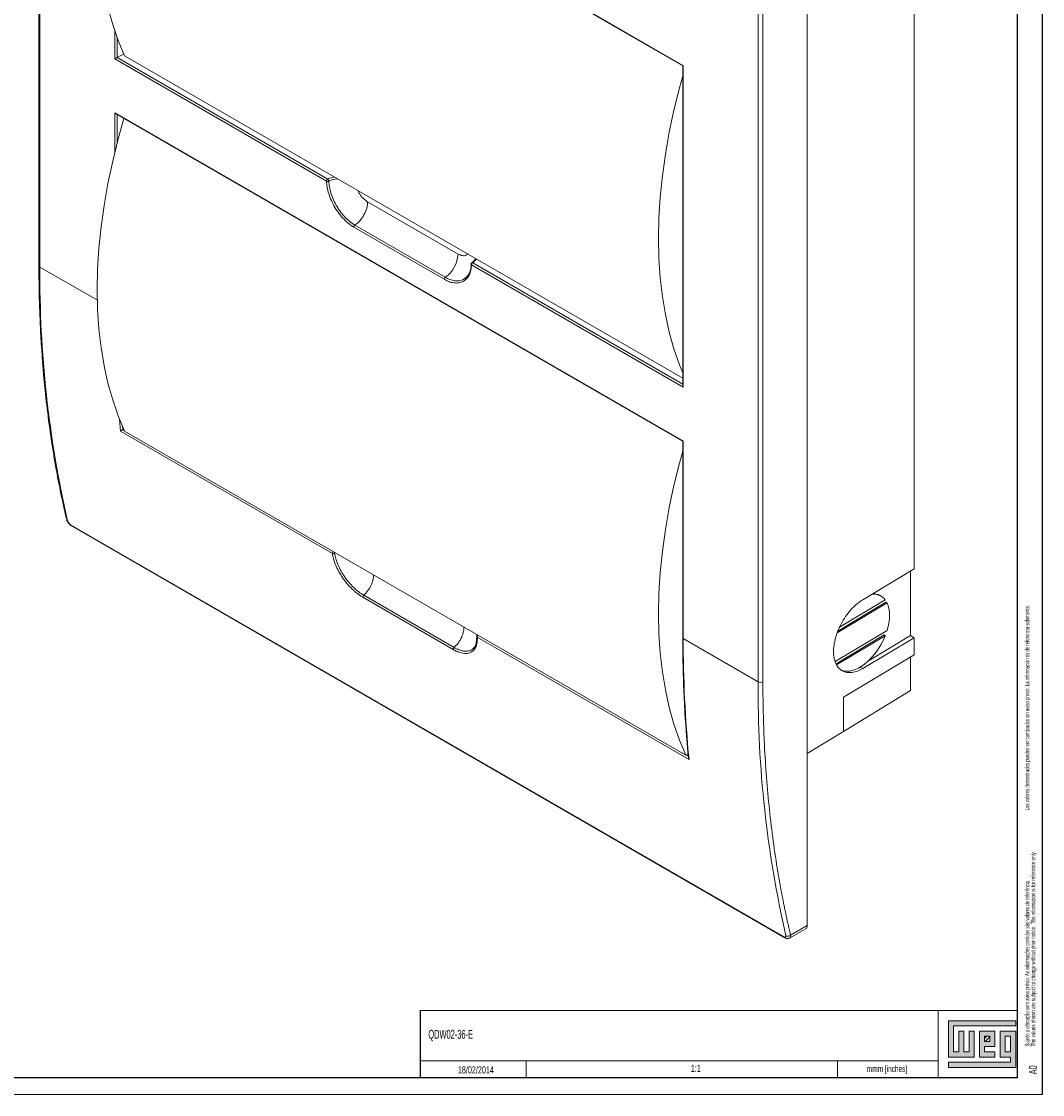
# Model space of a CAD drawing. Header units: millimetres. Extents: x 0 to 1189, y 0 to 841.
# Tile 4 of 6: x 885 to 1189, y 0 to 319. Entities that reach past the tile are written whole.
import ezdxf

# ---------------------------------------------------------------- set-up
doc = ezdxf.new("R2010")
doc.units = ezdxf.units.MM
doc.layers.add('FORMATO', color=7, linetype='Continuous')
doc.layers.add('LEGENDA', color=7, linetype='Continuous')
doc.styles.add('SLDTEXTSTYLE1', font='TXT', dxfattribs={"width": 0.605})
doc.styles.add('SLDTEXTSTYLE2', font='TXT', dxfattribs={"width": 0.569583})

# ---------------------------------------------------------------- blocks, each defined once
blk = doc.blocks.new('SW_NOTE_0')
at = {"color": 0, "linetype": 'Continuous', "lineweight": 0, "attachment_point": 1, "rotation": 90}
for s, insert, char_height, style in [('Sujeito a alteração sem aviso prévio. As informações contidas são valores de referência.                                                           Los valores demostrados pueden ser cambiados sin aviso previo. La información és de referencia solamente.', (-1.71, 0), 1.32292, 'SLDTEXTSTYLE2'), ('The values shown are subject to change without prior notice. The information is for reference only.', (0.06, 0), 1.3229, 'SLDTEXTSTYLE1')]:
    blk.add_mtext(s, dxfattribs=dict(at, insert=insert, char_height=char_height, style=style))

msp = doc.modelspace()

# ---------------------------------------------------------------- hatches: boundary and pattern name
at = {"linetype": 'Continuous'}
msp.add_hatch(color=7, dxfattribs=at).paths.add_polyline_path([(1160.99, 21.93), (1160.99, 11.15), (1168.69, 11.15), (1168.69, 18.85), (1167.15, 18.85), (1167.15, 12.69), (1165.61, 12.69), (1165.61, 18.85), (1164.07, 18.85), (1164.07, 12.69), (1162.53, 12.69), (1162.53, 20.39), (1181.01, 20.39), (1181.01, 21.93)], flags=0)
h = msp.add_hatch(color=7, dxfattribs=at)
h.paths.add_polyline_path([(1160.99, 8.07), (1181.01, 8.07), (1181.01, 18.85), (1176.39, 18.85), (1176.39, 11.15), (1179.47, 11.15), (1179.47, 9.61), (1160.99, 9.61)], flags=0)
h.paths.add_polyline_path([(1177.93, 17.31), (1179.47, 17.31), (1179.47, 12.69), (1177.93, 12.69)], flags=0)
h = msp.add_hatch(color=7, dxfattribs=at)
h.paths.add_polyline_path([(1174.85, 12.69), (1171.77, 12.69), (1171.77, 14.23), (1174.85, 14.23), (1174.85, 18.85), (1170.23, 18.85), (1170.23, 11.15), (1174.85, 11.15)], flags=0)
h.paths.add_polyline_path([(1173.31, 15.77), (1171.77, 15.77), (1171.77, 17.31), (1173.31, 17.31)], flags=0)
h = msp.add_hatch(dxfattribs=at)
h.set_pattern_fill('ANSI31', color=8, scale=0.25, style=0)
h.paths.add_polyline_path([(1173.31, 15.77), (1171.77, 15.77), (1171.77, 17.31), (1173.31, 17.31)], flags=0)

# ---------------------------------------------------------------- linework, layer by layer
at = {"color": 7, "linetype": 'Continuous', "lineweight": 15}
for p, q in [((890.61, 491.26), (890.61, 246.3)), ((890.9, 490.85), (890.9, 245.89)), ((1119.01, 50.18), (1119.01, 455.19)), ((1150.83, 423.5), (1150.83, 156.17)), ((913.17, 403.28), (1082.17, 305.72)), ((913.53, 402.91), (1082.03, 305.64)), ((1104.45, 122.61), (1104.45, 367.58)), ((1105.86, 367.58), (1105.86, 122.61)), ((976.13, 271.4), (913.17, 307.75)), ((915.81, 309.27), (913.88, 308.15)), ((913.88, 308.15), (976.48, 272.01)), ((1082.03, 212.88), (916.07, 308.68)), ((1082.03, 305.64), (1082.03, 210.68)), ((1082.17, 305.72), (1082.17, 210.18)), ((913.17, 291.74), (1082.17, 194.18)), ((913.53, 291.37), (1082.03, 194.1)), ((1015.21, 249.74), (988.34, 265.25)), ((984.56, 258.35), (1011.43, 242.84)), ((1011.11, 242.24), (984.24, 257.76)), ((1019.1, 246.85), (1019.07, 246.74)), ((1082.17, 210.18), (1019.22, 246.53)), ((1017.23, 242.49), (1017.87, 243.09)), ((915.58, 197.6), (915.81, 197.73)), ((977.86, 160.81), (914.9, 197.16)), ((915.99, 197.36), (915.58, 197.6)), ((1082.95, 100.81), (916.07, 197.14)), ((1082.03, 194.1), (1082.03, 135.67)), ((1082.17, 194.18), (1082.17, 135.47)), ((1112.16, 46.85), (900.03, 169.31)), ((900.22, 169.04), (1112.35, 46.58)), ((1135.54, 147.02), (1150.83, 156.17)), ((1149.77, 155.53), (1149.77, 136.36)), ((986.9, 147.76), (1013.77, 132.25)), ((987.18, 148.37), (1014.05, 132.86)), ((1142.24, 146.96), (1128.64, 138.83)), ((1140.91, 148.14), (1140.55, 148.34)), ((1127.97, 137.2), (1142.78, 146.06)), ((1128.16, 137.73), (1142.42, 146.26)), ((1142.42, 146.26), (1142.78, 146.06)), ((1142.78, 137.89), (1127.32, 128.65)), ((1020.79, 136.23), (1020.6, 134.17)), ((1020.94, 135.94), (1083.9, 99.6)), ((1082.17, 135.47), (1104.45, 122.61)), ((1127.61, 128.01), (1141.88, 136.55)), ((1127.76, 127.69), (1142.24, 136.35)), ((1150.83, 135.75), (1135.54, 126.61)), ((1137.28, 128.89), (1149.77, 136.36)), ((1142.24, 136.35), (1141.88, 136.55)), ((1150.83, 135.75), (1149.77, 136.36)), ((1150.83, 135.75), (1150.83, 130.69)), ((1019.65, 132.43), (1020.03, 132.86)), ((1129.8, 118.12), (1150.83, 130.69)), ((1149.77, 130.05), (1149.77, 120.03)), ((1135.54, 126.61), (1134.82, 127.01)), ((1149.77, 120.03), (1129.8, 107.92)), ((1129.8, 107.89), (1129.8, 118.12)), ((1129.8, 107.89), (1119.01, 101.35)), ((1082.95, 100.81), (1083.62, 101.19)), ((1083.88, 100.44), (1083.1, 100.89)), ((1113.8, 46.5), (1118.6, 49.27)), ((1114.09, 47.34), (1119.01, 50.18))]:
    msp.add_line(p, q, dxfattribs=at)
at = {"color": 8, "linetype": 'Continuous', "lineweight": 15}
for p, q in [((913.17, 307.75), (913.17, 315.99)), ((913.88, 314), (913.88, 308.15)), ((913.17, 279.99), (913.17, 291.74)), ((913.88, 282.8), (913.88, 291.16)), ((890.9, 245.89), (907.98, 236.03)), ((1019.57, 247.14), (1082.03, 211.09)), ((914.9, 197.16), (914.57, 200.66)), ((915.57, 197.59), (915.49, 198.67)), ((978.53, 160.85), (978.79, 160.94))]:
    msp.add_line(p, q, dxfattribs=at)
at = {"color": 7, "linetype": 'Continuous', "lineweight": 0}
for p, q in [((1181.01, 21.93), (1160.99, 21.93)), ((1160.99, 21.93), (1160.99, 11.15)), ((1162.53, 20.39), (1181.01, 20.39)), ((1162.53, 12.69), (1162.53, 20.39)), ((1181.01, 20.39), (1181.01, 21.93)), ((1165.61, 18.85), (1164.07, 18.85)), ((1164.07, 18.85), (1164.07, 12.69)), ((1165.61, 12.69), (1165.61, 18.85)), ((1168.69, 18.85), (1167.15, 18.85)), ((1167.15, 18.85), (1167.15, 12.69)), ((1168.69, 11.15), (1168.69, 18.85)), ((1174.85, 18.85), (1170.23, 18.85)), ((1170.23, 18.85), (1170.23, 11.15)), ((1171.77, 17.31), (1173.31, 17.31)), ((1171.77, 15.77), (1171.77, 17.31)), ((1173.31, 17.31), (1173.31, 15.77)), ((1174.85, 14.23), (1174.85, 18.85)), ((1181.01, 18.85), (1176.39, 18.85)), ((1176.39, 18.85), (1176.39, 11.15)), ((1177.93, 12.69), (1177.93, 17.31)), ((1177.93, 17.31), (1179.47, 17.31)), ((1179.47, 17.31), (1179.47, 12.69)), ((1181.01, 8.07), (1181.01, 18.85)), ((1173.31, 15.77), (1171.77, 15.77)), ((1171.77, 14.23), (1174.85, 14.23)), ((1171.77, 12.69), (1171.77, 14.23)), ((1035.52, 10.02), (1035.52, 5)), ((1128, 10.03), (1128, 5)), ((1160.99, 11.15), (1168.69, 11.15)), ((1160.99, 9.61), (1160.99, 8.07)), ((1179.47, 9.61), (1160.99, 9.61)), ((1164.07, 12.69), (1162.53, 12.69)), ((1167.15, 12.69), (1165.61, 12.69)), ((1170.23, 11.15), (1174.85, 11.15)), ((1174.85, 12.69), (1171.77, 12.69)), ((1174.85, 11.15), (1174.85, 12.69)), ((1176.39, 11.15), (1179.47, 11.15)), ((1179.47, 12.69), (1177.93, 12.69)), ((1179.47, 11.15), (1179.47, 9.61)), ((1160.99, 8.07), (1181.01, 8.07))]:
    msp.add_line(p, q, dxfattribs=at)
at = {"color": 7, "linetype": 'Continuous', "lineweight": 15, "flags": 128}
for points in [[(916.07, 308.68), (914.19, 313.18), (912.54, 317.92), (911.14, 322.89), (909.99, 328.08), (909.1, 333.47), (908.46, 339.05), (908.07, 344.81), (907.94, 350.74), (908.07, 356.81), (908.46, 363.01), (909.1, 369.34), (909.99, 375.76), (911.14, 382.28), (912.54, 388.86), (914.19, 395.5), (915.88, 401.55)], [(1082.03, 302.67), (1081.06, 299.16), (1079.42, 292.52), (1078.02, 285.94), (1076.87, 279.43), (1075.98, 273), (1075.33, 266.68), (1074.95, 260.47), (1074.82, 254.4), (1074.95, 248.48), (1075.33, 242.72), (1075.98, 237.14), (1076.87, 231.75), (1078.02, 226.56), (1079.42, 221.59), (1081.06, 216.85), (1082.03, 214.45)], [(916.07, 197.14), (914.19, 201.64), (912.54, 206.39), (911.14, 211.36), (909.99, 216.54), (909.1, 221.93), (908.46, 227.52), (908.07, 233.27), (907.94, 239.2), (908.07, 245.27), (908.46, 251.47), (909.1, 257.8), (909.99, 264.22), (911.14, 270.74), (912.54, 277.32), (914.19, 283.96), (915.88, 290.01)], [(1082.03, 191.13), (1081.06, 187.62), (1079.42, 180.98), (1078.02, 174.4), (1076.87, 167.89), (1075.98, 161.46), (1075.33, 155.14), (1074.95, 148.93), (1074.82, 142.86), (1074.95, 136.94), (1075.33, 131.18), (1075.98, 125.6), (1076.87, 120.21), (1078.02, 115.02), (1079.42, 110.05), (1081.06, 105.31), (1082.95, 100.81)]]:
    msp.add_lwpolyline(points, dxfattribs=at)
at = {"color": 7, "linetype": 'Continuous', "lineweight": 15}
for centre, radius, start, end in [((1006.22, 250.18), 9, 305.4166, 357.2126), ((1218.5, 243.55), 327.61, 179.5902, 192.8938), ((1011.88, 242.21), 0.776, 125.4169, 177.2121), ((987.66, 147.79), 0.755, 129.573, 182.2035), ((1138.79, 144.35), 4.33, 37.089, 97.0462), ((1138.47, 144.54), 4.32, 61.3164, 88.0527), ((1445.9, 134.97), 363.73, 179.9219, 185.5817), ((1124.15, 143.11), 19.31, 303.551, 339.5013), ((1432.05, 120.27), 327.61, 179.5902, 192.8938), ((1112.55, 46.92), 0.397, 189.6377, 248.5994)]:
    msp.add_arc(centre, radius, start, end, dxfattribs=at)
for points, knots in [([(913.88, 308.15), (913.87, 308.15), (913.85, 308.13), (913.81, 308.11), (913.76, 308.09), (913.7, 308.05), (913.62, 308), (913.53, 307.95), (913.43, 307.89), (913.34, 307.84), (913.25, 307.79), (913.2, 307.76), (913.17, 307.75)], [0, 0, 0, 0, 0.05099, 0.102802, 0.155894, 0.210694, 0.32173, 0.44597, 0.569333, 0.71284, 0.831538, 1, 1, 1, 1]), ([(1082.03, 305.64), (1082.03, 305.64), (1082.03, 305.64), (1082.03, 305.64), (1082.06, 305.65), (1082.1, 305.68), (1082.15, 305.71), (1082.17, 305.72)], [0, 0, 0, 0, 0.000091, 0.222736, 0.481735, 0.695964, 1, 1, 1, 1]), ([(913.17, 291.74), (913.19, 291.72), (913.22, 291.67), (913.26, 291.61), (913.3, 291.56), (913.35, 291.5), (913.43, 291.43), (913.5, 291.39), (913.53, 291.37), (913.53, 291.37)], [0, 0, 0, 0, 0.163298, 0.304133, 0.422508, 0.518434, 0.777279, 0.999911, 1, 1, 1, 1]), ([(976.48, 272.01), (976.39, 271.96), (976.3, 271.86), (976.17, 271.64), (976.13, 271.51), (976.13, 271.4)], [0, 0, 0, 0, 0.5, 0.5, 1, 1, 1, 1]), ([(984.24, 257.76), (983.77, 258.03), (983.29, 258.35), (982.31, 259.12), (981.81, 259.57), (980.84, 260.56), (980.36, 261.11), (979.45, 262.3), (979.02, 262.94), (978.23, 264.26), (977.88, 264.94), (977.26, 266.32), (977, 267.01), (976.59, 268.35), (976.43, 269.01), (976.21, 270.26), (976.15, 270.85), (976.13, 271.4)], [0, 0, 0, 0, 0.125, 0.125, 0.25, 0.25, 0.375, 0.375, 0.5, 0.5, 0.625, 0.625, 0.75, 0.75, 0.875, 0.875, 1, 1, 1, 1]), ([(976.13, 271.4), (976.17, 271.38), (976.22, 271.36), (976.33, 271.34), (976.4, 271.33), (976.53, 271.33), (976.59, 271.34), (976.71, 271.36), (976.76, 271.38), (976.81, 271.4)], [0, 0, 0, 0, 0.25, 0.25, 0.5, 0.5, 0.75, 0.75, 1, 1, 1, 1]), ([(976.48, 272.01), (976.52, 271.99), (976.55, 271.96), (976.63, 271.87), (976.67, 271.82), (976.73, 271.71), (976.76, 271.64), (976.79, 271.52), (976.8, 271.46), (976.81, 271.4)], [0, 0, 0, 0, 0.25, 0.25, 0.5, 0.5, 0.75, 0.75, 1, 1, 1, 1]), ([(976.81, 271.4), (976.83, 270.88), (976.88, 270.31), (977.09, 269.12), (977.25, 268.49), (977.64, 267.2), (977.89, 266.54), (978.48, 265.23), (978.82, 264.57), (979.57, 263.31), (979.98, 262.7), (980.85, 261.56), (981.31, 261.03), (982.24, 260.08), (982.72, 259.66), (983.65, 258.92), (984.12, 258.61), (984.56, 258.35)], [0, 0, 0, 0, 0.125, 0.125, 0.25, 0.25, 0.375, 0.375, 0.5, 0.5, 0.625, 0.625, 0.75, 0.75, 0.875, 0.875, 1, 1, 1, 1]), ([(984.56, 258.35), (985.07, 258.69), (985.57, 259.14), (986.49, 260.18), (986.91, 260.78), (987.6, 262.04), (987.87, 262.71), (988.24, 264.02), (988.34, 264.66), (988.34, 265.25)], [0, 0, 0, 0, 0.25, 0.25, 0.5, 0.5, 0.75, 0.75, 1, 1, 1, 1]), ([(984.56, 258.35), (984.52, 258.32), (984.48, 258.29), (984.4, 258.2), (984.36, 258.14), (984.3, 258.03), (984.28, 257.97), (984.25, 257.85), (984.24, 257.8), (984.24, 257.76)], [0, 0, 0, 0, 0.25, 0.25, 0.5, 0.5, 0.75, 0.75, 1, 1, 1, 1]), ([(890.61, 246.3), (890.61, 244.55), (890.63, 241.31), (890.71, 236.89), (890.83, 233.07), (890.96, 229.63), (891.12, 226.33), (891.53, 219.15), (892.3, 210.01), (893.61, 199.09), (894.62, 192.35), (895.37, 187.92), (895.79, 185.5), (896.32, 182.7), (896.99, 179.29), (897.84, 175.25), (898.5, 172.38), (898.86, 170.84)], [0, 0, 0, 0, 0.065006, 0.120167, 0.165934, 0.208767, 0.250713, 0.291802, 0.484362, 0.606909, 0.728205, 0.758961, 0.789941, 0.828407, 0.87625, 0.933456, 1, 1, 1, 1]), ([(1019.22, 246.53), (1019.2, 246), (1019.14, 245.48), (1018.92, 244.48), (1018.76, 244.01), (1018.34, 243.14), (1018.08, 242.75), (1017.47, 242.09), (1017.11, 241.81), (1016.33, 241.4), (1015.9, 241.26), (1014.99, 241.12), (1014.51, 241.12), (1013.54, 241.25), (1013.04, 241.38), (1012.06, 241.74), (1011.58, 241.97), (1011.11, 242.24)], [0, 0, 0, 0, 0.125, 0.125, 0.25, 0.25, 0.375, 0.375, 0.5, 0.5, 0.625, 0.625, 0.75, 0.75, 0.875, 0.875, 1, 1, 1, 1]), ([(1017.2, 242.53), (1017.41, 242.68), (1017.97, 243.06), (1018.58, 244.06), (1019.03, 245.28), (1019.11, 246.2), (1019.15, 246.59)], [0, 0, 0, 0, 0.1895978, 0.4942712, 0.7874711, 1, 1, 1, 1]), ([(1019.57, 247.2), (1019.51, 247.19), (1019.42, 247.18), (1019.3, 247.12), (1019.22, 247.06), (1019.16, 246.99), (1019.09, 246.88), (1019.08, 246.8), (1019.07, 246.74)], [0, 0, 0, 0, 0.2349883, 0.3627185, 0.4939886, 0.6260683, 0.7561847, 1, 1, 1, 1]), ([(1019.19, 246.94), (1019.19, 246.95), (1019.19, 246.99), (1019.21, 247.03), (1019.23, 247.08), (1019.26, 247.12), (1019.31, 247.16), (1019.37, 247.18), (1019.44, 247.18), (1019.51, 247.17), (1019.55, 247.15), (1019.57, 247.14)], [0, 0, 0, 0, 0.0864165, 0.1711005, 0.253095, 0.3670859, 0.4924457, 0.6303791, 0.7618118, 0.8871149, 1, 1, 1, 1]), ([(1019.22, 246.53), (1019.22, 246.63), (1019.26, 246.76), (1019.39, 246.99), (1019.48, 247.09), (1019.57, 247.14)], [0, 0, 0, 0, 0.5, 0.5, 1, 1, 1, 1]), ([(1020.37, 248.45), (1020.33, 248.31), (1020.21, 247.83), (1019.66, 247.42), (1019.27, 247.13)], [0, 0, 0, 0, 0.291456, 1, 1, 1, 1]), ([(1082.17, 210.18), (1082.16, 210.21), (1082.13, 210.26), (1082.1, 210.32), (1082.08, 210.38), (1082.06, 210.46), (1082.03, 210.56), (1082.03, 210.64), (1082.03, 210.68)], [0, 0, 0, 0, 0.163311, 0.304158, 0.422544, 0.51848, 0.777348, 1, 1, 1, 1]), ([(914.9, 197.16), (914.91, 197.17), (914.94, 197.18), (914.99, 197.21), (915.03, 197.24), (915.08, 197.26), (915.12, 197.29), (915.15, 197.31), (915.21, 197.35), (915.29, 197.4), (915.4, 197.47), (915.5, 197.54), (915.56, 197.58), (915.58, 197.6)], [0, 0, 0, 0, 0.094605, 0.181213, 0.259834, 0.33048, 0.39317, 0.447931, 0.494804, 0.633435, 0.761672, 0.88263, 1, 1, 1, 1]), ([(1082.03, 194.1), (1082.03, 194.1), (1082.03, 194.1), (1082.04, 194.1), (1082.06, 194.12), (1082.1, 194.14), (1082.15, 194.17), (1082.17, 194.18)], [0, 0, 0, 0, 0.144504, 0.305022, 0.481849, 0.69603, 1, 1, 1, 1]), ([(899.15, 170.44), (899.07, 170.5), (898.95, 170.59), (898.88, 170.74), (898.87, 170.82), (898.86, 170.84)], [0, 0, 0, 0, 0.538803, 0.828835, 1, 1, 1, 1]), ([(898.86, 170.81), (898.92, 170.63), (899.03, 170.3), (899.33, 169.84), (899.72, 169.38), (900.04, 169.16), (900.23, 169.03)], [0, 0, 0, 0, 0.260502, 0.475713, 0.704394, 1, 1, 1, 1]), ([(900.03, 169.31), (900.01, 169.33), (899.96, 169.36), (899.89, 169.41), (899.82, 169.46), (899.72, 169.55), (899.61, 169.66), (899.48, 169.81), (899.36, 169.98), (899.27, 170.14), (899.19, 170.3), (899.17, 170.39), (899.15, 170.44)], [0, 0, 0, 0, 0.062345, 0.124071, 0.185822, 0.248243, 0.372338, 0.497363, 0.622333, 0.748131, 0.873805, 1, 1, 1, 1]), ([(978.53, 160.85), (978.51, 160.84), (978.48, 160.83), (978.43, 160.8), (978.36, 160.78), (978.28, 160.76), (978.19, 160.75), (978.11, 160.75), (978.03, 160.76), (977.94, 160.78), (977.88, 160.8), (977.86, 160.81)], [0, 0, 0, 0, 0.080178, 0.159837, 0.239508, 0.362935, 0.500107, 0.600079, 0.718357, 0.843873, 1, 1, 1, 1]), ([(977.86, 160.81), (977.87, 160.72), (977.9, 160.53), (977.95, 160.25), (978.01, 159.97), (978.07, 159.68), (978.2, 159.15), (978.43, 158.38), (978.86, 157.26), (979.42, 156.02), (980.15, 154.7), (980.98, 153.42), (981.83, 152.28), (982.68, 151.28), (983.45, 150.46), (984.19, 149.76), (984.78, 149.25), (985.28, 148.85), (985.69, 148.54), (986.09, 148.26), (986.5, 148), (986.77, 147.84), (986.9, 147.76)], [0, 0, 0, 0, 0.020127, 0.040241, 0.06036, 0.080504, 0.10069, 0.168731, 0.236843, 0.324566, 0.412332, 0.499072, 0.585727, 0.655717, 0.725643, 0.781822, 0.838034, 0.87045, 0.902774, 0.935086, 0.967468, 1, 1, 1, 1]), ([(987.18, 148.37), (986.67, 148.66), (986.18, 148.99), (985.2, 149.74), (984.71, 150.16), (983.26, 151.54), (982.35, 152.61), (980.75, 154.91), (980.06, 156.13), (979.29, 157.95), (979.07, 158.55), (978.81, 159.43), (978.74, 159.72), (978.62, 160.29), (978.57, 160.58), (978.53, 160.85)], [0, 0, 0, 0, 0.125, 0.125, 0.25, 0.25, 0.5, 0.5, 0.75, 0.75, 0.875, 0.875, 0.9375, 0.9375, 1, 1, 1, 1]), ([(1126.86, 131.63), (1126.86, 132.23), (1126.9, 132.88), (1127.1, 134.26), (1127.26, 134.99), (1127.68, 136.5), (1127.95, 137.28), (1128.6, 138.84), (1128.98, 139.61), (1129.83, 141.12), (1130.29, 141.84), (1131.29, 143.2), (1131.81, 143.83), (1132.88, 144.97), (1133.42, 145.47), (1134.5, 146.35), (1135.03, 146.72), (1135.54, 147.02)], [0, 0, 0, 0, 0.125, 0.125, 0.25, 0.25, 0.375, 0.375, 0.5, 0.5, 0.625, 0.625, 0.75, 0.75, 0.875, 0.875, 1, 1, 1, 1]), ([(1142.78, 146.06), (1143.01, 145.57), (1143.2, 145.02), (1143.44, 143.79), (1143.51, 143.12), (1143.51, 141.7), (1143.44, 140.95), (1143.2, 139.43), (1143.01, 138.66), (1142.78, 137.89)], [0, 0, 0, 0, 0.25, 0.25, 0.5, 0.5, 0.75, 0.75, 1, 1, 1, 1]), ([(1013.77, 132.25), (1013.85, 132.2), (1014, 132.11), (1014.23, 131.99), (1014.46, 131.88), (1014.69, 131.77), (1014.91, 131.67), (1015.33, 131.49), (1015.93, 131.29), (1016.74, 131.11), (1017.56, 131.04), (1018.37, 131.14), (1019.09, 131.4), (1019.67, 131.8), (1020.13, 132.3), (1020.44, 132.83), (1020.67, 133.4), (1020.81, 133.9), (1020.88, 134.35), (1020.93, 134.73), (1020.95, 135.11), (1020.96, 135.52), (1020.95, 135.8), (1020.94, 135.94)], [0, 0, 0, 0, 0.018738, 0.037427, 0.056081, 0.074717, 0.093349, 0.111992, 0.178796, 0.245591, 0.329115, 0.412984, 0.498548, 0.584404, 0.653993, 0.723633, 0.780638, 0.837788, 0.870302, 0.902702, 0.935066, 0.967473, 1, 1, 1, 1]), ([(1020.7, 134.31), (1020.65, 134.1), (1020.5, 133.46), (1020.15, 132.85), (1019.78, 132.59), (1019.69, 132.52)], [0, 0, 0, 0, 0.281891, 0.83271, 1, 1, 1, 1]), ([(1020.6, 134.17), (1020.6, 134.1), (1020.54, 133.27), (1020.1, 132.85), (1019.7, 132.47)], [0, 0, 0, 0, 0.084172, 1, 1, 1, 1]), ([(1021, 136.58), (1020.99, 136.58), (1020.96, 136.56), (1020.91, 136.51), (1020.85, 136.43), (1020.8, 136.31), (1020.79, 136.22), (1020.79, 136.16)], [0, 0, 0, 0, 0.005782, 0.222485, 0.432978, 0.633898, 1, 1, 1, 1]), ([(1020.91, 136.39), (1020.91, 136.44), (1020.93, 136.53), (1021, 136.61), (1021.07, 136.62), (1021.09, 136.62)], [0, 0, 0, 0, 0.401926, 0.795654, 1, 1, 1, 1]), ([(1082.03, 135.67), (1082.03, 134.83), (1082.03, 133.42), (1082.05, 131.6), (1082.06, 130.18), (1082.08, 128.87), (1082.11, 127.54), (1082.14, 126.21), (1082.23, 122.89), (1082.45, 116.96), (1082.8, 111.15), (1083.09, 107.36), (1083.17, 106.22), (1083.27, 105.1), (1083.38, 103.75), (1083.53, 102.06), (1083.66, 100.75), (1083.73, 100.05)], [0, 0, 0, 0, 0.069492, 0.114769, 0.150048, 0.186509, 0.223245, 0.259981, 0.296717, 0.498764, 0.755915, 0.78959, 0.822959, 0.853904, 0.886309, 0.93875, 1, 1, 1, 1]), ([(1014.05, 132.86), (1013.96, 132.79), (1013.88, 132.68), (1013.78, 132.46), (1013.76, 132.34), (1013.77, 132.25)], [0, 0, 0, 0, 0.5, 0.5, 1, 1, 1, 1]), ([(1135.54, 126.61), (1135.03, 126.31), (1134.5, 126.04), (1133.42, 125.63), (1132.88, 125.49), (1131.81, 125.35), (1131.29, 125.35), (1130.29, 125.52), (1129.83, 125.69), (1128.98, 126.18), (1128.6, 126.5), (1127.95, 127.28), (1127.68, 127.73), (1127.26, 128.74), (1127.1, 129.28), (1126.9, 130.43), (1126.86, 131.03), (1126.86, 131.63)], [0, 0, 0, 0, 0.125, 0.125, 0.25, 0.25, 0.375, 0.375, 0.5, 0.5, 0.625, 0.625, 0.75, 0.75, 0.875, 0.875, 1, 1, 1, 1]), ([(1134.82, 127.01), (1134.12, 126.65), (1132.94, 126.03), (1131.35, 125.74), (1130.14, 125.75), (1129.47, 126.01), (1129.19, 126.12)], [0, 0, 0, 0, 0.34185, 0.576669, 0.818299, 1, 1, 1, 1]), ([(1105.86, 122.61), (1105.68, 122.51), (1105.42, 122.44), (1104.89, 122.44), (1104.63, 122.51), (1104.45, 122.61)], [0, 0, 0, 0, 0.5, 0.5, 1, 1, 1, 1]), ([(1114.09, 47.34), (1113.98, 47.82), (1113.75, 48.78), (1113.42, 50.23), (1113.1, 51.68), (1112.78, 53.14), (1112.47, 54.61), (1112.17, 56.07), (1111.88, 57.55), (1111.59, 59.03), (1111.3, 60.52), (1111.03, 62.01), (1110.76, 63.51), (1110.07, 67.52), (1109.04, 74.14), (1107.88, 83.48), (1106.98, 93.01), (1106.48, 100.56), (1106.21, 106.01), (1106.09, 109.3), (1105.98, 112.6), (1105.91, 115.92), (1105.87, 119.25), (1105.86, 121.49), (1105.86, 122.61)], [0, 0, 0, 0, 0.020821, 0.041638, 0.062454, 0.083268, 0.104082, 0.124894, 0.145707, 0.16652, 0.187334, 0.208149, 0.228966, 0.249786, 0.374891, 0.5, 0.625105, 0.750215, 0.79185, 0.833479, 0.875104, 0.91673, 0.95836, 1, 1, 1, 1]), ([(1083.86, 99.66), (1083.82, 99.75), (1083.74, 99.9), (1083.72, 100.09), (1083.73, 100.21), (1083.75, 100.27), (1083.75, 100.29)], [0, 0, 0, 0, 0.429656, 0.7168832, 0.8883256, 1, 1, 1, 1]), ([(1119.01, 50.18), (1118.99, 49.99), (1118.94, 49.61), (1118.76, 49.28), (1118.6, 49.27), (1118.6, 49.27)], [0, 0, 0, 0, 0.499947, 0.999902, 1, 1, 1, 1]), ([(1112.7, 47.16), (1112.7, 47.14), (1112.71, 47.09), (1112.72, 47.03), (1112.72, 46.96), (1112.7, 46.88), (1112.66, 46.81), (1112.59, 46.75), (1112.49, 46.74), (1112.39, 46.76), (1112.28, 46.79), (1112.2, 46.83), (1112.16, 46.85)], [0, 0, 0, 0, 0.0649075, 0.12924, 0.193596, 0.3032428, 0.4130307, 0.5499177, 0.6865871, 0.7908716, 0.8943189, 1, 1, 1, 1]), ([(1112.39, 46.56), (1112.53, 46.5), (1112.82, 46.38), (1113.26, 46.35), (1113.56, 46.38), (1113.68, 46.45), (1113.69, 46.46)], [0, 0, 0, 0, 0.307915, 0.634227, 0.969595, 1, 1, 1, 1]), ([(1114.09, 47.34), (1114.01, 47.28), (1113.91, 47.21), (1113.67, 47.1), (1113.54, 47.07), (1113.26, 47.03), (1113.13, 47.03), (1112.89, 47.08), (1112.78, 47.12), (1112.7, 47.16)], [0, 0, 0, 0, 0.25, 0.25, 0.5, 0.5, 0.75, 0.75, 1, 1, 1, 1]), ([(1113.69, 46.45), (1113.69, 46.45), (1113.74, 46.46), (1113.77, 46.49), (1113.79, 46.51)], [0, 0, 0, 0, 0.111032, 1, 1, 1, 1])]:
    msp.add_open_spline(points, degree=3, knots=knots, dxfattribs=at)
at = {"color": 8, "linetype": 'Continuous', "lineweight": 15}
for points, knots in [([(978.49, 272.65), (978.26, 272.61), (977.52, 272.48), (976.91, 272.21), (976.48, 272.01)], [0, 0, 0, 0, 0.303271, 1, 1, 1, 1]), ([(979.47, 272.09), (979.2, 272.07), (978.21, 272.02), (977.4, 271.66), (976.81, 271.4)], [0, 0, 0, 0, 0.270731, 1, 1, 1, 1]), ([(988.34, 265.25), (987.91, 265.55), (987.02, 266.18), (985.99, 267.44), (985.6, 268.33), (985.47, 268.62)], [0, 0, 0, 0, 0.383844, 0.797789, 1, 1, 1, 1]), ([(1018.08, 249.8), (1017.95, 249.65), (1017.56, 249.22), (1016.53, 249.15), (1015.64, 249.55), (1015.21, 249.74)], [0, 0, 0, 0, 0.202215, 0.616158, 1, 1, 1, 1]), ([(890.61, 246.3), (890.61, 246.22), (890.64, 246.14), (890.74, 246), (890.82, 245.94), (890.9, 245.89)], [0, 0, 0, 0, 0.5, 0.5, 1, 1, 1, 1]), ([(1019.07, 246.74), (1019.07, 246.74), (1019.06, 246.7), (1019.11, 246.62), (1019.18, 246.56), (1019.22, 246.53)], [0, 0, 0, 0, 0.028961, 0.531754, 1, 1, 1, 1]), ([(1019.57, 247.14), (1019.89, 247.37), (1020.38, 247.73), (1020.59, 248.16), (1020.66, 248.31)], [0, 0, 0, 0, 0.661642, 1, 1, 1, 1]), ([(1011.43, 242.84), (1011.9, 242.6), (1012.85, 242.11), (1014.26, 241.76), (1015.61, 241.78), (1016.61, 242.04), (1017.07, 242.42), (1017.2, 242.53)], [0, 0, 0, 0, 0.212282, 0.436561, 0.669617, 0.907324, 1, 1, 1, 1]), ([(900.22, 169.05), (900.19, 169.07), (900.1, 169.12), (900.06, 169.24), (900.03, 169.31)], [0, 0, 0, 0, 0.391005, 1, 1, 1, 1]), ([(978.07, 161.36), (978.07, 161.35), (978.04, 161.33), (978, 161.27), (977.94, 161.18), (977.9, 161.09), (977.87, 160.99), (977.85, 160.9), (977.85, 160.84), (977.86, 160.81)], [0, 0, 0, 0, 0.014384, 0.178654, 0.342919, 0.507188, 0.671465, 0.83573, 1, 1, 1, 1]), ([(978.46, 161.13), (978.46, 161.13), (978.48, 161.09), (978.51, 161), (978.52, 160.91), (978.53, 160.85)], [0, 0, 0, 0, 0.019268, 0.35504, 1, 1, 1, 1]), ([(990.06, 154.44), (990.06, 154.03), (990.07, 153.1), (989.49, 151.4), (988.5, 149.65), (987.62, 148.8), (987.18, 148.37)], [0, 0, 0, 0, 0.2005755, 0.4670507, 0.7335249, 1, 1, 1, 1]), ([(1014.05, 132.86), (1014.49, 133.29), (1015.37, 134.14), (1016.36, 135.89), (1016.94, 137.59), (1016.93, 138.52), (1016.93, 138.92)], [0, 0, 0, 0, 0.266475, 0.532949, 0.799424, 1, 1, 1, 1]), ([(1020.94, 135.94), (1020.9, 135.97), (1020.83, 136.03), (1020.79, 136.11), (1020.79, 136.16), (1020.8, 136.16)], [0, 0, 0, 0, 0.445635, 0.943109, 1, 1, 1, 1]), ([(1020.94, 135.98), (1020.94, 136.04), (1020.95, 136.15), (1021.03, 136.34), (1021.11, 136.43), (1021.15, 136.48)], [0, 0, 0, 0, 0.335871, 0.671769, 1, 1, 1, 1]), ([(1082.03, 135.67), (1082.03, 135.64), (1082.04, 135.6), (1082.09, 135.53), (1082.13, 135.49), (1082.17, 135.47)], [0, 0, 0, 0, 0.5, 0.5, 1, 1, 1, 1]), ([(1019.69, 132.52), (1019.51, 132.36), (1019.06, 131.96), (1018.1, 131.71), (1016.87, 131.74), (1015.51, 132.09), (1014.53, 132.6), (1014.05, 132.86)], [0, 0, 0, 0, 0.148955, 0.362449, 0.57557, 0.787834, 1, 1, 1, 1]), ([(1113.79, 46.51), (1113.83, 46.53), (1113.96, 46.6), (1114.1, 46.86), (1114.09, 47.16), (1114.09, 47.34)], [0, 0, 0, 0, 0.183858, 0.522924, 1, 1, 1, 1])]:
    msp.add_open_spline(points, degree=3, knots=knots, dxfattribs=at)
at = {"color": 7, "linetype": 'Continuous', "lineweight": 15}
for points in [[(1020.94, 135.94), (1020.94, 135.95), (1020.94, 135.97), (1020.94, 135.98)], [(1083.86, 99.66), (1083.87, 99.64), (1083.88, 99.62), (1083.9, 99.6)]]:
    msp.add_open_spline(points, degree=3, dxfattribs=at)
at = {"layer": 'FORMATO'}
for p, q in [((1189, 0), (1189, 841)), ((1181.52, 5), (1181.52, 831)), ((1004, 25), (1004, 5)), ((1181.52, 5), (22.52, 5))]:
    msp.add_line(p, q, dxfattribs=at)
at = {"layer": 'FORMATO', "lineweight": 0}
for p, q in [((1004, 25), (1181.52, 25)), ((1158, 25), (1158, 5)), ((1004, 10.02), (1035.52, 10.02)), ((1035.52, 10.02), (1158, 10.03)), ((0, 0), (1189, 0))]:
    msp.add_line(p, q, dxfattribs=at)

# ---------------------------------------------------------------- block references
at = {"color": 7, "linetype": 'Continuous', "lineweight": 0}
msp.add_blockref('SW_NOTE_0', (1185.45, 14.3), dxfattribs=at)

# ---------------------------------------------------------------- texts
at = {"layer": 'FORMATO', "insert": (1136.78, 8.62), "char_height": 1.9, "attachment_point": 1, "style": 'SLDTEXTSTYLE1'}
msp.add_mtext('mmm [inches]', dxfattribs=at)
at = {"layer": 'LEGENDA', "style": 'SLDTEXTSTYLE1'}
for s, insert, char_height, attachment_point in [('QDW02-36-E', (1006.39, 19.22), 2.646, 1), ('18/02/2014', (1020.52, 8.38), 2.117, 2), ('1:1', (1085.89, 8.85), 2.117, 2)]:
    msp.add_mtext(s, dxfattribs=dict(at, insert=insert, char_height=char_height, attachment_point=attachment_point))
at = {"layer": 'LEGENDA', "insert": (1184.98, 5.98), "char_height": 2.381, "attachment_point": 1, "rotation": 90, "style": 'SLDTEXTSTYLE1'}
msp.add_mtext('A0', dxfattribs=at)

doc.saveas('drawing.dxf')
